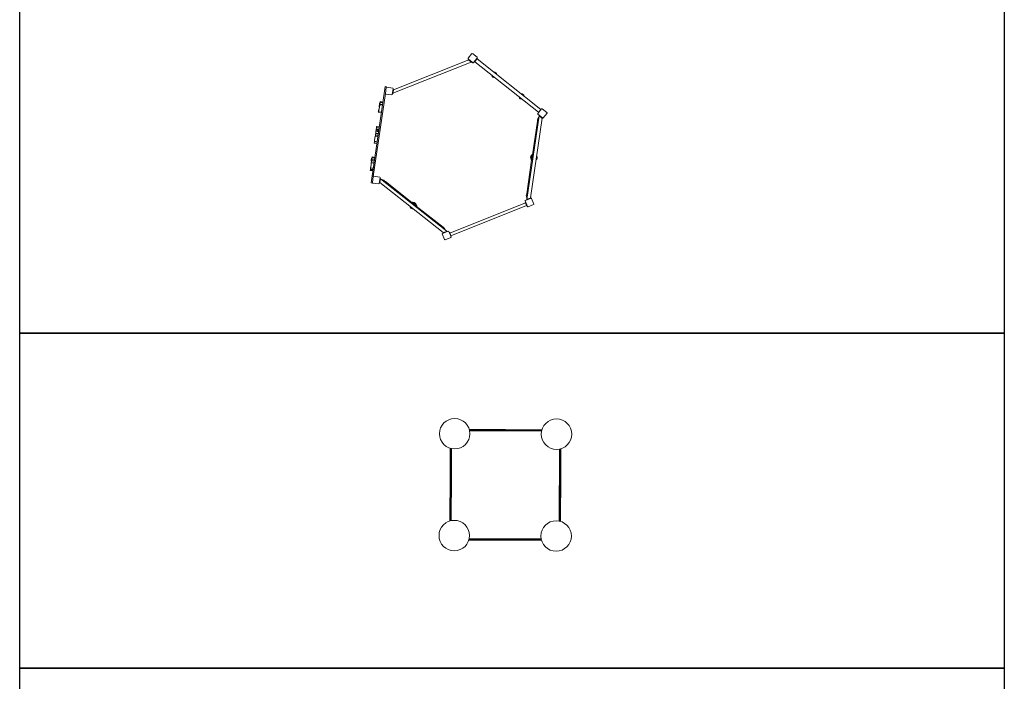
# Model space of a CAD drawing. Header units: metres. Extents: x 5484066 to 5586315, y 5680530 to 5718493.
# Tile 91 of 110: x 5516291.06 to 5516302.37, y 5683349.02 to 5683356.62. Entities that reach past the tile are written whole.
import ezdxf

# ---------------------------------------------------------------- set-up
doc = ezdxf.new("R2010")
doc.units = ezdxf.units.M
for name, color, linetype in [('01-SIM Weglinie-PZT-PTW_06-10-2025$0$A-Legenda', 184, 'Continuous'), ('01-SIM Weglinie-PZT-PTW_06-10-2025$0$A-Plac-Zabaw', 81, 'Continuous'), ('_xref', 7, 'Continuous')]:
    doc.layers.add(name, color=color, linetype=linetype)

# ---------------------------------------------------------------- blocks, each defined once
blk = doc.blocks.new('01-SIM Weglinie-PZT-PTW_06-10-2025$0$sześciokąt 2')
at = {"color": 0, "linetype": 'Continuous', "lineweight": 0}
for p, q in [((15778.7, -334.8), (15775.2, -340.9)), ((15779.1, -335.1), (15779, -334.6)), ((15785.4, -338.1), (15779.4, -334.6)), ((15782.1, -344.9), (15785.6, -338.8)), ((15785.2, -338.6), (15785.7, -338.4)), ((15785.6, -338.8), (15786.1, -339.1)), ((15785.8, -339.6), (15786.1, -339.1)), ((15878.8, -338.9), (15878.4, -339.1)), ((15878.4, -339.1), (15878.7, -339.6)), ((15879, -338.3), (15878.6, -338.2)), ((15878.6, -338.6), (15882.1, -344.6)), ((15884.9, -334.4), (15878.8, -337.9)), ((15885.1, -334.8), (15885.2, -334.3)), ((15889, -340.6), (15885.5, -334.6)), ((15729.5, -423.2), (15776.2, -342.3)), ((15733, -425.2), (15779.7, -344.3)), ((15775.6, -341.1), (15775.1, -341.3)), ((15775.4, -341.6), (15781.4, -345.1)), ((15775.8, -342), (15775.9, -341.9)), ((15775.8, -342), (15776.3, -342.3)), ((15776.3, -342.3), (15779.6, -344.2)), ((15779.6, -344.2), (15780.1, -344.5)), ((15780.1, -344.5), (15780.2, -344.4)), ((15781.7, -344.6), (15781.8, -345.1)), ((15783.1, -343.1), (15783.6, -343.4)), ((15783.6, -343.4), (15783.9, -342.9)), ((15880.8, -343.3), (15783.6, -343.3)), ((15783.9, -342.9), (15785.8, -339.6)), ((15788, -344.6), (15785.1, -343.3)), ((15878.5, -339.3), (15785.9, -339.3)), ((15788.8, -343.3), (15788, -344.6)), ((15790, -344.3), (15829.1, -344.3)), ((15829.1, -343.3), (15829.1, -345)), ((15830.1, -345), (15829.1, -345)), ((15835.4, -345), (15834.4, -345)), ((15835.4, -343.3), (15835.4, -345)), ((15835.4, -344.3), (15874.6, -344.3)), ((15875.8, -343.3), (15876.6, -344.6)), ((15876.6, -344.6), (15879.5, -343.3)), ((15878.7, -339.6), (15880.6, -342.9)), ((15880.6, -342.9), (15880.9, -343.5)), ((15881.3, -343.2), (15880.9, -343.5)), ((15882.5, -344.4), (15882.4, -344.9)), ((15882.8, -344.8), (15888.9, -341.3)), ((15884.3, -344.5), (15884.1, -344.1)), ((15884.8, -344.2), (15884.3, -344.5)), ((15885, -344.1), (15884.8, -344.2)), ((15885, -344.1), (15887.9, -342.4)), ((15931.8, -425.1), (15885, -344.1)), ((15888.1, -342.3), (15887.9, -342.4)), ((15934.7, -423.4), (15887.9, -342.4)), ((15888.6, -342), (15888.1, -342.3)), ((15888.6, -342), (15888.4, -341.6)), ((15888.6, -340.9), (15889.1, -341)), ((15723.9, -429.3), (15727.4, -423.2)), ((15724.4, -429.5), (15723.9, -429.7)), ((15727.9, -423.5), (15727.8, -423)), ((15728.1, -423), (15734.2, -426.5)), ((15729.1, -423), (15728.8, -423.4)), ((15728.8, -423.4), (15729.3, -423.7)), ((15729.1, -423), (15729.6, -423.3)), ((15729.3, -423.7), (15732.6, -425.6)), ((15729.6, -423.3), (15732.9, -425.2)), ((15734.4, -427.2), (15730.9, -433.3)), ((15733.7, -428.7), (15731.7, -432)), ((15731.7, -432.2), (15733.6, -428.9)), ((15732.1, -432.4), (15734, -429.1)), ((15732.6, -425.6), (15733.1, -425.9)), ((15732.9, -425.2), (15733.4, -425.5)), ((15733.4, -425.5), (15733.1, -425.9)), ((15733.6, -428.9), (15733.9, -428.3)), ((15733.7, -428.7), (15733.7, -428.7)), ((15733.9, -427), (15734.4, -426.8)), ((15733.9, -428.3), (15734.3, -428.6)), ((15734, -429.1), (15734.3, -428.6)), ((15782.4, -513), (15734, -429.2)), ((15881.6, -513), (15930.2, -428.8)), ((15930.3, -427), (15929.8, -426.8)), ((15929.9, -427.2), (15933.4, -433.3)), ((15936.1, -423), (15930.1, -426.5)), ((15930.6, -428.4), (15930.2, -428.7)), ((15930.2, -428.7), (15930.5, -429.2)), ((15930.5, -429.2), (15932.4, -432.5)), ((15930.9, -429), (15930.6, -428.4)), ((15932.8, -432.3), (15930.9, -429)), ((15931.6, -425.2), (15931.1, -425.5)), ((15931.3, -425.8), (15931.1, -425.5)), ((15931.1, -429.3), (15931.1, -429.3)), ((15934.9, -423.3), (15931.6, -425.2)), ((15935.4, -423), (15934.9, -423.3)), ((15935.6, -423.3), (15935.4, -423)), ((15936.4, -423.5), (15936.5, -423)), ((15940.3, -429.3), (15936.8, -423.2)), ((15939.9, -429.5), (15940.4, -429.7)), ((15730.2, -433.5), (15724.1, -430)), ((15730.4, -433), (15730.6, -433.5)), ((15731.4, -432.7), (15731.7, -432.2)), ((15731.4, -432.7), (15731.8, -432.9)), ((15731.7, -432), (15731.7, -432)), ((15731.8, -432.9), (15732.1, -432.4)), ((15778.5, -513), (15732, -432.5)), ((15886.2, -513), (15932.5, -432.8)), ((15926.4, -433.7), (15906.7, -467.7)), ((15927.3, -431.9), (15929.2, -430.6)), ((15927.8, -432.9), (15927.3, -431.9)), ((15932.4, -432.5), (15932.7, -433)), ((15933.1, -432.8), (15932.7, -433)), ((15933.1, -432.8), (15932.8, -432.3)), ((15932.8, -432.3), (15932.8, -432.3)), ((15933.8, -433), (15933.7, -433.5)), ((15934.1, -433.5), (15940.1, -430)), ((15903.6, -473.2), (15884.1, -506.9)), ((15902.8, -472.8), (15903.3, -471.9)), ((15904.3, -473.6), (15902.8, -472.8)), ((15905.5, -468.2), (15906, -467.3)), ((15907.5, -468.2), (15906, -467.3)), ((15882.8, -508.5), (15882.5, -511.4)), ((15884.2, -508.5), (15882.8, -508.5)), ((15776.5, -514), (15776.5, -521)), ((15777, -514), (15776.6, -513.6)), ((15784, -513.5), (15777, -513.5)), ((15778.1, -513.5), (15778.1, -513)), ((15778.7, -513), (15778.1, -513)), ((15782.5, -513), (15778.7, -513)), ((15783.1, -513), (15782.5, -513)), ((15783.1, -513.5), (15783.1, -513)), ((15784, -514), (15784.3, -513.6)), ((15784.5, -521), (15784.5, -514)), ((15879.8, -514), (15879.8, -521)), ((15880.3, -514), (15879.9, -513.6)), ((15887.3, -513.5), (15880.3, -513.5)), ((15881.4, -513.5), (15881.4, -513)), ((15882, -513), (15881.4, -513)), ((15885.8, -513), (15882, -513)), ((15886.4, -513), (15885.8, -513)), ((15886.4, -513.5), (15886.4, -513)), ((15887.3, -514), (15887.6, -513.6)), ((15887.8, -521), (15887.8, -514)), ((15776.2, -523), (15776.2, -521.5)), ((15776.2, -521.5), (15777, -521.5)), ((15888, -523), (15776.2, -523)), ((15777, -521), (15776.6, -521.3)), ((15777, -521.5), (15784, -521.5)), ((15784, -521), (15784.3, -521.3)), ((15784, -521.5), (15880.3, -521.5)), ((15794.1, -523), (15794.1, -526)), ((15794.1, -526), (15794.6, -526)), ((15794.6, -523), (15794.6, -526)), ((15794.6, -526), (15794.9, -526)), ((15794.9, -523), (15794.9, -526)), ((15794.9, -526), (15795.9, -526)), ((15795.9, -526), (15796.9, -526)), ((15796.4, -526.5), (15797.9, -526.5)), ((15796.9, -523), (15796.9, -526)), ((15796.9, -526), (15797, -526)), ((15797, -523), (15797, -526)), ((15797, -526), (15797.2, -526)), ((15797.2, -526), (15797.9, -526)), ((15797.9, -523), (15797.9, -526)), ((15797.9, -526), (15800.4, -526)), ((15797.9, -526.5), (15798.8, -526.5)), ((15798.8, -526.5), (15799, -526.5)), ((15799, -526.5), (15799.8, -526.5)), ((15799, -526.5), (15799, -526.5)), ((15799.8, -526), (15799.8, -526.5)), ((15799.8, -526.5), (15800.3, -526.5)), ((15800.3, -526), (15800.3, -526.5)), ((15800.4, -526), (15804.5, -526)), ((15803.8, -526), (15803.8, -526.5)), ((15803.8, -526.5), (15803.9, -526.5)), ((15803.9, -526.5), (15804.5, -526.5)), ((15804.5, -526), (15806, -526)), ((15804.5, -526.5), (15804.8, -526.5)), ((15804.8, -526.5), (15806, -526.5)), ((15806, -523), (15806, -526)), ((15806, -526.5), (15806.2, -526.5)), ((15806.2, -523), (15806.2, -526.5)), ((15806.2, -523), (15806.2, -526.5)), ((15806.2, -526.5), (15806.2, -526.5)), ((15822.8, -523), (15822.8, -526)), ((15822.8, -526), (15823.4, -526)), ((15823.4, -523), (15823.4, -526)), ((15823.4, -526), (15823.7, -526)), ((15823.7, -523), (15823.7, -526)), ((15823.7, -526), (15824.7, -526)), ((15824.7, -526), (15825.6, -526)), ((15825.6, -523), (15825.6, -526)), ((15825.6, -526), (15825.8, -526)), ((15825.8, -523), (15825.8, -526)), ((15825.8, -526), (15825.9, -526)), ((15825.9, -526), (15826.6, -526)), ((15826.6, -523), (15826.6, -526)), ((15826.6, -526), (15827.7, -526)), ((15827.7, -523), (15827.7, -526)), ((15827.7, -526), (15827.9, -526)), ((15827.9, -523), (15827.9, -526)), ((15827.9, -526), (15828.5, -526)), ((15828.5, -523), (15828.5, -526)), ((15828.5, -526), (15829.7, -526)), ((15829.7, -526), (15830.6, -526)), ((15830.6, -523), (15830.6, -526)), ((15830.6, -526), (15831.3, -526)), ((15831.3, -523), (15831.3, -526)), ((15831.3, -526), (15833.3, -526)), ((15833.3, -523), (15833.3, -526)), ((15833.3, -526), (15834.5, -526)), ((15834.5, -523), (15834.5, -526)), ((15834.5, -526), (15836.6, -526)), ((15836.6, -526), (15839.2, -526)), ((15839.2, -526), (15840.1, -526)), ((15840.1, -523), (15840.1, -526)), ((15840.1, -526), (15840.2, -526)), ((15840.2, -523), (15840.2, -526)), ((15840.2, -526), (15840.4, -526)), ((15840.4, -523), (15840.4, -526)), ((15840.4, -526), (15841.8, -526)), ((15841.8, -523), (15841.8, -526)), ((15841.8, -526), (15842.2, -526)), ((15842.2, -523), (15842.2, -526)), ((15858.3, -523), (15858.3, -526)), ((15858.3, -523), (15858.3, -526)), ((15858.3, -526), (15858.6, -526)), ((15858.3, -526), (15858.3, -526)), ((15858.6, -523), (15858.6, -526)), ((15858.6, -526), (15858.6, -526)), ((15858.6, -526), (15859.2, -526)), ((15859.2, -523), (15859.2, -526)), ((15859.2, -526), (15860.4, -526)), ((15860.1, -526.5), (15861.7, -526.5)), ((15860.4, -526), (15861.3, -526)), ((15861.3, -523), (15861.3, -526)), ((15861.3, -526), (15862, -526)), ((15861.7, -526.5), (15862.6, -526.5)), ((15862, -523), (15862, -526)), ((15862, -526), (15864, -526)), ((15862.6, -526.5), (15862.8, -526.5)), ((15862.8, -526.5), (15862.8, -526.5)), ((15864, -523), (15864, -526)), ((15864, -526), (15865.2, -526)), ((15865.2, -523), (15865.2, -526)), ((15865.2, -526), (15867.2, -526)), ((15867.2, -526), (15869.9, -526)), ((15869.9, -526), (15870.8, -526)), ((15870.8, -523), (15870.8, -526)), ((15870.8, -526), (15870.9, -526)), ((15870.9, -523), (15870.9, -526)), ((15870.9, -526), (15871.1, -526)), ((15871.1, -523), (15871.1, -526)), ((15871.1, -526), (15872.5, -526)), ((15872.5, -523), (15872.5, -526)), ((15872.5, -526), (15872.9, -526)), ((15872.9, -523), (15872.9, -526)), ((15872.9, -526), (15873.6, -526)), ((15873.6, -523), (15873.6, -526)), ((15873.6, -526), (15873.9, -526)), ((15873.9, -523), (15873.9, -526)), ((15880.3, -521), (15879.9, -521.3)), ((15880.3, -521.5), (15887.3, -521.5)), ((15887.3, -521), (15887.6, -521.3)), ((15887.3, -521.5), (15888, -521.5)), ((15888, -521.5), (15888, -523))]:
    blk.add_line(p, q, dxfattribs=at)
for centre, radius, start, end in [((15779.1, -335.1), 0.5, 105, 150), ((15779.1, -335.1), 0.5, 60, 105), ((15785.2, -338.6), 0.5, 15, 60), ((15785.2, -338.6), 0.5, 330, 15), ((15832.2, -341.3), 3, 43.0046, 136.9954), ((15879, -338.3), 0.5, 165, 210), ((15879, -338.3), 0.5, 120, 165), ((15885.1, -334.8), 0.5, 75, 120), ((15885.1, -334.8), 0.5, 30, 75), ((15775.6, -341.1), 0.5, 150, 195), ((15775.6, -341.1), 0.5, 195, 240), ((15781.7, -344.6), 0.5, 240, 285), ((15781.7, -344.6), 0.5, 285, 330), ((15790, -338.5), 5.8, 253.3835, 270), ((15832.2, -342.9), 3, 186.9755, 353.0245), ((15832.2, -342.4), 3, 197.3408, 342.6592), ((15832.2, -341.8), 3, 208.3376, 331.6624), ((15832.2, -341.3), 3, 220.6379, 319.3621), ((15874.6, -338.5), 5.8, 270, 286.6147), ((15882.5, -344.4), 0.5, 210, 255), ((15882.5, -344.4), 0.5, 255, 300), ((15888.6, -340.9), 0.5, 300, 345), ((15888.6, -340.9), 0.5, 345, 30), ((15764.6, -366.4), 3, 101.8101, 198.1899), ((15764.6, -366.4), 3, 281.8105, 0), ((15764.6, -366.4), 3, 0, 18.1895), ((15744.6, -401.1), 3, 101.8101, 198.1899), ((15744.6, -401.1), 3, 281.8105, 0), ((15744.6, -401.1), 3, 0, 18.1895), ((15724.4, -429.5), 0.5, 150, 195), ((15724.4, -429.5), 0.5, 195, 240), ((15727.9, -423.5), 0.5, 105, 150), ((15727.9, -423.5), 0.5, 60, 105), ((15733.9, -427), 0.5, 15, 60), ((15733.9, -427), 0.5, 330, 15), ((15930.3, -427), 0.5, 120, 165), ((15930.3, -427), 0.5, 165, 210), ((15936.4, -423.5), 0.5, 75, 120), ((15936.4, -423.5), 0.5, 30, 75), ((15939.9, -429.5), 0.5, 300, 345), ((15939.9, -429.5), 0.5, 345, 30), ((15730.4, -433), 0.5, 240, 285), ((15730.4, -433), 0.5, 285, 330), ((15931.4, -436.6), 5.8, 132.1198, 150), ((15933.8, -433), 0.5, 210, 255), ((15933.8, -433), 0.5, 255, 300), ((15906.2, -471.1), 3, 66.9755, 233.0245), ((15906.7, -471.4), 3, 77.3408, 222.6592), ((15907.2, -471.6), 3, 88.3376, 211.6624), ((15907.6, -471.9), 3, 100.6379, 199.3621), ((15907.6, -471.9), 3, 283.0046, 0), ((15907.6, -471.9), 3, 0, 16.9954), ((15889.1, -509.8), 5.8, 150, 166.6147), ((15777, -514), 0.5, 135, 180), ((15777, -514), 0.5, 90, 135), ((15784, -514), 0.5, 45, 90), ((15784, -514), 0.5, 0, 45), ((15880.3, -514), 0.5, 135, 180), ((15880.3, -514), 0.5, 90, 135), ((15887.3, -514), 0.5, 45, 90), ((15887.3, -514), 0.5, 0, 45), ((15777, -521), 0.5, 180, 225), ((15777, -521), 0.5, 225, 270), ((15784, -521), 0.5, 270, 315), ((15784, -521), 0.5, 315, 0), ((15798.8, -526), 0.5, 270, 0), ((15799, -526), 0.5, 270, 0), ((15862.6, -526), 0.5, 270, 0), ((15862.8, -526), 0.5, 270, 0), ((15880.3, -521), 0.5, 180, 225), ((15880.3, -521), 0.5, 225, 270), ((15887.3, -521), 0.5, 270, 315), ((15887.3, -521), 0.5, 315, 0)]:
    blk.add_arc(centre, radius, start, end, dxfattribs=at)
for points, knots in [([(15796.4, -526.5), (15796.4, -526.5), (15796.4, -526.5), (15796.3, -526.5), (15796.2, -526.5), (15796.1, -526.4), (15796, -526.4), (15796, -526.3), (15795.9, -526.2), (15795.9, -526.1), (15795.9, -526.1), (15795.9, -526)], [-0.0020184, -0.0020184, -0.0020184, -0.0020184, 0, 0, 0.2005025, 0.2005025, 0.3959381, 0.3959381, 0.5911874, 0.5911874, 0.786353, 0.786353, 0.786353, 0.786353]), ([(15799, -526.5), (15799, -526.5), (15799, -526.5), (15799, -526.5), (15799.1, -526.5), (15799.1, -526.5), (15799.2, -526.5), (15799.2, -526.4), (15799.3, -526.4), (15799.4, -526.3), (15799.4, -526.2), (15799.4, -526.1), (15799.5, -526.1), (15799.5, -526)], [-0.0013773, -0.0013773, -0.0013773, -0.0013773, 0, 0, 0.1045203, 0.1045203, 0.2088343, 0.2088343, 0.4056886, 0.4056886, 0.5997753, 0.5997753, 0.7926223, 0.7926223, 0.7926223, 0.7926223]), ([(15860.1, -526.5), (15860.1, -526.5), (15860.1, -526.5), (15860.1, -526.5), (15860, -526.5), (15859.9, -526.4), (15859.8, -526.4), (15859.7, -526.3), (15859.7, -526.2), (15859.6, -526.1), (15859.6, -526.1), (15859.6, -526)], [-0.0020184, -0.0020184, -0.0020184, -0.0020184, 0, 0, 0.2005025, 0.2005025, 0.3959381, 0.3959381, 0.5911874, 0.5911874, 0.786353, 0.786353, 0.786353, 0.786353]), ([(15862.8, -526.5), (15862.8, -526.5), (15862.8, -526.5), (15862.8, -526.5), (15862.8, -526.5), (15862.9, -526.5), (15862.9, -526.5), (15863, -526.4), (15863.1, -526.4), (15863.1, -526.3), (15863.2, -526.2), (15863.2, -526.1), (15863.2, -526.1), (15863.2, -526)], [-0.0013773, -0.0013773, -0.0013773, -0.0013773, 0, 0, 0.1045203, 0.1045203, 0.2088343, 0.2088343, 0.4056886, 0.4056886, 0.5997753, 0.5997753, 0.7926223, 0.7926223, 0.7926223, 0.7926223])]:
    blk.add_open_spline(points, degree=3, knots=knots, dxfattribs=at)
blk = doc.blocks.new('01-SIM Weglinie-PZT-PTW_06-10-2025$0$A$C26A47BB5')
at = {"lineweight": 0}
for p, q in [((1524.5, -885.1), (1536.3, -885.1)), ((1524.6, -885.4), (1536.3, -885.4)), ((1524.6, -885.4), (1536.3, -885.4)), ((1524.8, -886.3), (1536.3, -886.3)), ((1524.8, -886.3), (1536.3, -886.3)), ((1607.6, -886.6), (1524.9, -886.6)), ((1536.3, -886.6), (1524.9, -886.6)), ((1566.3, -885.1), (1536.3, -885.1)), ((1566.3, -885.4), (1536.3, -885.4)), ((1566.3, -885.4), (1536.3, -885.4)), ((1566.3, -886.3), (1536.3, -886.3)), ((1566.3, -886.3), (1536.3, -886.3)), ((1536.3, -886.6), (1566.3, -886.6)), ((1566.3, -885.1), (1596.3, -885.1)), ((1566.3, -885.4), (1596.3, -885.4)), ((1566.3, -885.4), (1596.3, -885.4)), ((1566.3, -886.3), (1596.3, -886.3)), ((1566.3, -886.3), (1596.3, -886.3)), ((1596.3, -886.6), (1566.3, -886.6)), ((1608, -885.1), (1596.3, -885.1)), ((1607.9, -885.4), (1596.3, -885.4)), ((1607.9, -885.4), (1596.3, -885.4)), ((1607.7, -886.3), (1596.3, -886.3)), ((1607.7, -886.3), (1596.3, -886.3)), ((1596.3, -886.6), (1607.6, -886.6)), ((1502.8, -906.9), (1502.8, -918.6)), ((1503.1, -907), (1503.1, -918.6)), ((1503.1, -907), (1503.1, -918.6)), ((1504, -907.2), (1504, -918.6)), ((1504, -907.2), (1504, -918.6)), ((1504.3, -918.6), (1504.3, -907.3)), ((1628.3, -918.6), (1628.3, -907.3)), ((1628.6, -907.2), (1628.6, -918.6)), ((1628.6, -907.2), (1628.6, -918.6)), ((1629.5, -907), (1629.5, -918.6)), ((1629.5, -907), (1629.5, -918.6)), ((1629.8, -906.9), (1629.8, -918.6)), ((1502.8, -948.6), (1502.8, -918.6)), ((1503.1, -948.6), (1503.1, -918.6)), ((1503.1, -948.6), (1503.1, -918.6)), ((1504, -948.6), (1504, -918.6)), ((1504, -948.6), (1504, -918.6)), ((1504.3, -918.6), (1504.3, -948.6)), ((1628.3, -918.6), (1628.3, -948.6)), ((1628.6, -948.6), (1628.6, -918.6)), ((1628.6, -948.6), (1628.6, -918.6)), ((1629.5, -948.6), (1629.5, -918.6)), ((1629.5, -948.6), (1629.5, -918.6)), ((1629.8, -948.6), (1629.8, -918.6)), ((1502.8, -948.6), (1502.8, -978.6)), ((1503.1, -948.6), (1503.1, -978.6)), ((1503.1, -948.6), (1503.1, -978.6)), ((1504, -948.6), (1504, -978.6)), ((1504, -948.6), (1504, -978.6)), ((1504.3, -978.6), (1504.3, -948.6)), ((1628.3, -978.6), (1628.3, -948.6)), ((1628.6, -948.6), (1628.6, -978.6)), ((1628.6, -948.6), (1628.6, -978.6)), ((1629.5, -948.6), (1629.5, -978.6)), ((1629.5, -948.6), (1629.5, -978.6)), ((1629.8, -948.6), (1629.8, -978.6)), ((1502.8, -990.3), (1502.8, -978.6)), ((1503.1, -990.3), (1503.1, -978.6)), ((1503.1, -990.3), (1503.1, -978.6)), ((1504, -990), (1504, -978.6)), ((1504, -990), (1504, -978.6)), ((1504.3, -978.6), (1504.3, -990)), ((1628.3, -978.6), (1628.3, -990)), ((1628.6, -990), (1628.6, -978.6)), ((1628.6, -990), (1628.6, -978.6)), ((1629.5, -990.3), (1629.5, -978.6)), ((1629.5, -990.3), (1629.5, -978.6)), ((1629.8, -990.3), (1629.8, -978.6)), ((1524.5, -1012.1), (1536.3, -1012.1)), ((1524.6, -1011.8), (1536.3, -1011.8)), ((1524.6, -1011.8), (1536.3, -1011.8)), ((1524.8, -1010.9), (1536.3, -1010.9)), ((1524.8, -1010.9), (1536.3, -1010.9)), ((1536.3, -1010.6), (1524.9, -1010.6)), ((1536.3, -1010.6), (1566.3, -1010.6)), ((1566.3, -1010.9), (1536.3, -1010.9)), ((1566.3, -1010.9), (1536.3, -1010.9)), ((1566.3, -1011.8), (1536.3, -1011.8)), ((1566.3, -1011.8), (1536.3, -1011.8)), ((1566.3, -1012.1), (1536.3, -1012.1)), ((1596.3, -1010.6), (1566.3, -1010.6)), ((1566.3, -1010.9), (1596.3, -1010.9)), ((1566.3, -1010.9), (1596.3, -1010.9)), ((1566.3, -1011.8), (1596.3, -1011.8)), ((1566.3, -1011.8), (1596.3, -1011.8)), ((1566.3, -1012.1), (1596.3, -1012.1)), ((1596.3, -1010.6), (1607.6, -1010.6)), ((1607.7, -1010.9), (1596.3, -1010.9)), ((1607.7, -1010.9), (1596.3, -1010.9)), ((1607.9, -1011.8), (1596.3, -1011.8)), ((1607.9, -1011.8), (1596.3, -1011.8)), ((1608, -1012.1), (1596.3, -1012.1))]:
    blk.add_line(p, q, dxfattribs=at)
for centre in [(1507.8, -890.1), (1624.8, -890.1), (1507.8, -1007.1), (1624.8, -1007.1)]:
    blk.add_circle(centre, 17.5, dxfattribs=at)
blk = doc.blocks.new('01-SIM Weglinie-PZT-PTW_06-10-2025')
at = {"layer": '01-SIM Weglinie-PZT-PTW_06-10-2025$0$A-Legenda'}
for points in [[(5516291.059, 5683356.866), (5516302.367, 5683356.866), (5516302.367, 5683353.019), (5516291.059, 5683353.019)], [(5516291.059, 5683353.019), (5516302.367, 5683353.019), (5516302.367, 5683349.172), (5516291.059, 5683349.172)], [(5516291.059, 5683349.172), (5516302.367, 5683349.172), (5516302.367, 5683345.325), (5516291.059, 5683345.325)]]:
    blk.add_lwpolyline(points, close=True, dxfattribs=at)
at = {"layer": '01-SIM Weglinie-PZT-PTW_06-10-2025$0$A-Plac-Zabaw', "xscale": 0.01, "yscale": 0.01, "zscale": 0.01}
for name, p, rotation in [('01-SIM Weglinie-PZT-PTW_06-10-2025$0$sześciokąt 2', (5516323.298, 5683511.189), 261.6657350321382), ('01-SIM Weglinie-PZT-PTW_06-10-2025$0$A$C26A47BB5', (5516306.187, 5683366.901), 269.765880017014)]:
    blk.add_blockref(name, p, dxfattribs=dict(at, rotation=rotation))

msp = doc.modelspace()

# ---------------------------------------------------------------- block references
at = {"layer": '_xref'}
msp.add_blockref('01-SIM Weglinie-PZT-PTW_06-10-2025', (0, 0), dxfattribs=at)

doc.saveas('drawing.dxf')
